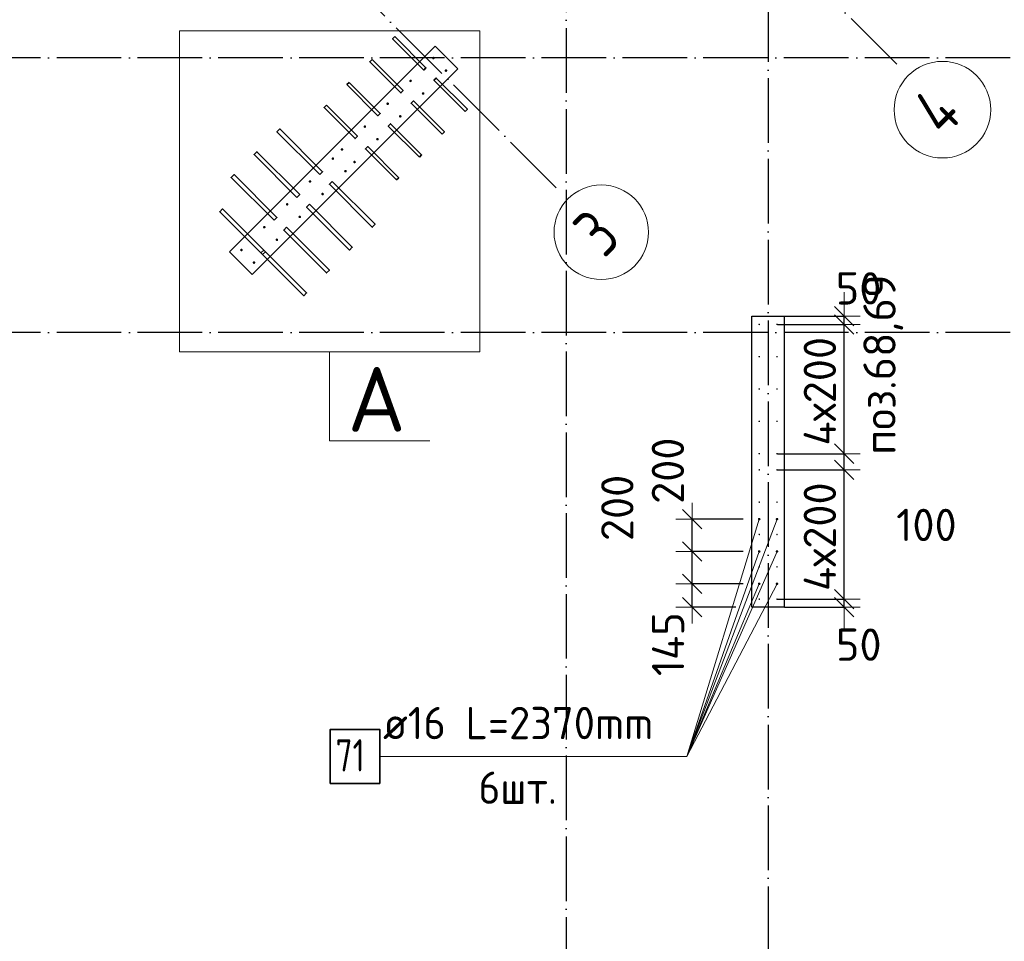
# Model space of a CAD drawing. Header units: millimetres. Extents: x 76517 to 124426, y -73423 to -21861.
# Tile 14 of 114: x 90518 to 96612, y -67067 to -61365. Entities that reach past the tile are written whole.
import ezdxf

# ---------------------------------------------------------------- set-up
doc = ezdxf.new("R2010")
doc.units = ezdxf.units.MM
doc.header["$PDMODE"] = 65
doc.linetypes.add('______11', pattern=[500, 400, -50, 0, -50])
doc.linetypes.add('______5', pattern=[1100, 800, -100, 100, -100])
for name, color, linetype, lineweight in [('Standard', 7, 'Continuous', 25), ('Арм.стержн. Выпуски', 180, 'Continuous', 35), ('Колонна (1)', 7, 'Continuous', 35), ('Размерная линия_ общее_1', 7, 'Continuous', 13)]:
    doc.layers.add(name, color=color, linetype=linetype, lineweight=lineweight)
doc.layers.add('Осевая линия_ общее', color=7, linetype='______5', lineweight=13, true_color=0xa0a0a0)
doc.styles.add('ISOCPEUR', font='ISOCPEUR')
doc.dimstyles.new('DIMSTYLE_10', dxfattribs={"dimtxt": 200, "dimasz": 200, "dimexe": 0, "dimexo": 0, "dimgap": 100, "dimtad": 2, "dimdec": 0, "dimrnd": 5, "dimzin": 12, "dimdsep": 46, "dimtxsty": 'ISOCPEUR', "dimblk1": 'ALL_ML_STRICH', "dimblk2": 'ALL_ML_STRICH', "dimsah": 1, "dimcen": 0, "dimclrd": 7, "dimclre": 256, "dimclrt": 7, "dimadec": 0, "dimazin": 0, "dimtfac": 1, "dimtdec": 0, "dimtix": 1, "dimtmove": 2, "dimatfit": 3, "dimfxl": 0, "dimtvp": 1.2, "dimtzin": 0, "dimlwd": 0, "dimlwe": -3, "dimarcsym": 0})
doc.dimstyles.new('DIMSTYLE_15', dxfattribs={"dimtxt": 200, "dimasz": 200, "dimexe": 0, "dimexo": 0, "dimgap": 100, "dimtad": 0, "dimdec": 0, "dimrnd": 5, "dimzin": 12, "dimdsep": 46, "dimtxsty": 'ISOCPEUR', "dimblk1": 'ALL_ML_STRICH', "dimblk2": 'ALL_ML_STRICH', "dimsah": 1, "dimcen": 0, "dimclrd": 7, "dimclre": 256, "dimclrt": 7, "dimadec": 0, "dimazin": 0, "dimtfac": 1, "dimtdec": 0, "dimtix": 1, "dimtmove": 2, "dimatfit": 3, "dimfxl": 0, "dimtvp": 1.2, "dimtzin": 0, "dimlwd": 0, "dimlwe": -3, "dimarcsym": 0})
doc.dimstyles.new('DIMSTYLE_16', dxfattribs={"dimtxt": 200, "dimasz": 200, "dimexe": 0, "dimexo": 0, "dimgap": 100, "dimtad": 2, "dimdec": 0, "dimrnd": 5, "dimzin": 12, "dimdsep": 46, "dimtxsty": 'ISOCPEUR', "dimblk1": 'ALL_ML_STRICH', "dimblk2": 'ALL_ML_STRICH', "dimsah": 1, "dimcen": 0, "dimclrd": 7, "dimclre": 256, "dimclrt": 7, "dimadec": 0, "dimazin": 0, "dimtfac": 1, "dimtdec": 0, "dimtix": 1, "dimtmove": 2, "dimatfit": 3, "dimfxl": 0, "dimtzin": 0, "dimlwd": 0, "dimlwe": -3, "dimarcsym": 0})

# ---------------------------------------------------------------- blocks, each defined once
blk = doc.blocks.new('ALL_ML_STRICH')
at = {"color": 0, "linetype": 'ByBlock', "lineweight": -2}
for p, q in [((0, -0.5), (0, 0.5)), ((-1, 0), (0.5, 0)), ((-0.3, -0.3), (0.3, 0.3))]:
    blk.add_line(p, q, dxfattribs=at)
blk = doc.blocks.new('*D80')
at = {"layer": 'DEFPOINTS', "color": 7, "linetype": 'Continuous', "lineweight": 13, "transparency": 33554687}
for p in [(95095, -64855), (94679.7, -65000), (95050, -65000)]:
    blk.add_point(p, dxfattribs=at)
at = {"layer": 'Размерная линия_ общее_1', "color": 253, "linetype": 'Continuous', "lineweight": -2, "true_color": 0xa0a0a0, "transparency": 33554687}
for p, q in [((94995, -64855), (94679.7, -64855)), ((94950, -65000), (94679.7, -65000))]:
    blk.add_line(p, q, dxfattribs=at)
at = {"layer": 'Размерная линия_ общее_1', "color": 7, "linetype": 'Continuous', "lineweight": -2, "transparency": 33554687}
blk.add_line((94679.7, -65000), (94679.7, -64855), dxfattribs=at)
at = {"layer": 'Размерная линия_ общее_1', "color": 7, "linetype": 'Continuous', "lineweight": 13, "transparency": 33554687, "xscale": 200, "yscale": 200, "zscale": 200}
for p, rotation in [((94679.7, -64855), 90), ((94679.7, -65000), 270)]:
    blk.add_blockref('ALL_ML_STRICH', p, dxfattribs=dict(at, rotation=rotation))
at = {"layer": 'Размерная линия_ общее_1', "color": 7, "linetype": 'Continuous', "lineweight": 13, "transparency": 33554687, "insert": (94530.8, -65228.7), "char_height": 200, "width": 600, "attachment_point": 5, "rotation": 90, "style": 'ISOCPEUR'}
blk.add_mtext('\\A1;{145}', dxfattribs=at)
blk = doc.blocks.new('*D81')
at = {"layer": 'DEFPOINTS', "color": 7, "linetype": 'Continuous', "lineweight": 13, "transparency": 33554687}
for p in [(95095, -64655), (94679.7, -64855), (95095, -64855)]:
    blk.add_point(p, dxfattribs=at)
at = {"layer": 'Размерная линия_ общее_1', "color": 253, "linetype": 'Continuous', "lineweight": -2, "true_color": 0xa0a0a0, "transparency": 33554687}
for p, q in [((94995, -64655), (94679.7, -64655)), ((94995, -64855), (94679.7, -64855))]:
    blk.add_line(p, q, dxfattribs=at)
at = {"layer": 'Размерная линия_ общее_1', "color": 7, "linetype": 'Continuous', "lineweight": -2, "transparency": 33554687}
blk.add_line((94679.7, -64855), (94679.7, -64655), dxfattribs=at)
at = {"layer": 'Размерная линия_ общее_1', "color": 7, "linetype": 'Continuous', "lineweight": 13, "transparency": 33554687, "xscale": 200, "yscale": 200, "zscale": 200}
for p, rotation in [((94679.7, -64655), 90), ((94679.7, -64855), 270)]:
    blk.add_blockref('ALL_ML_STRICH', p, dxfattribs=dict(at, rotation=rotation))
at = {"layer": 'Размерная линия_ общее_1', "color": 7, "linetype": 'Continuous', "lineweight": 13, "transparency": 33554687, "insert": (94216.7, -64385.7), "char_height": 200, "width": 600, "attachment_point": 5, "rotation": 90, "style": 'ISOCPEUR'}
blk.add_mtext('\\A1;{200}', dxfattribs=at)
blk = doc.blocks.new('*D82')
at = {"layer": 'DEFPOINTS', "color": 7, "linetype": 'Continuous', "lineweight": 13, "transparency": 33554687}
for p in [(95095, -64455), (94679.7, -64655), (95095, -64655)]:
    blk.add_point(p, dxfattribs=at)
at = {"layer": 'Размерная линия_ общее_1', "color": 253, "linetype": 'Continuous', "lineweight": -2, "true_color": 0xa0a0a0, "transparency": 33554687}
for p, q in [((94995, -64455), (94679.7, -64455)), ((94995, -64655), (94679.7, -64655))]:
    blk.add_line(p, q, dxfattribs=at)
at = {"layer": 'Размерная линия_ общее_1', "color": 7, "linetype": 'Continuous', "lineweight": -2, "transparency": 33554687}
blk.add_line((94679.7, -64655), (94679.7, -64455), dxfattribs=at)
at = {"layer": 'Размерная линия_ общее_1', "color": 7, "linetype": 'Continuous', "lineweight": 13, "transparency": 33554687, "xscale": 200, "yscale": 200, "zscale": 200}
for p, rotation in [((94679.7, -64455), 90), ((94679.7, -64655), 270)]:
    blk.add_blockref('ALL_ML_STRICH', p, dxfattribs=dict(at, rotation=rotation))
at = {"layer": 'Размерная линия_ общее_1', "color": 7, "linetype": 'Continuous', "lineweight": 13, "transparency": 33554687, "insert": (94529.6, -64155.4), "char_height": 200, "width": 600, "attachment_point": 5, "rotation": 90, "style": 'ISOCPEUR'}
blk.add_mtext('\\A1;{200}', dxfattribs=at)
blk = doc.blocks.new('СЛОЖНЫЙ_ОБЪЕКТ_0')
at = {"layer": 'Осевая линия_ общее', "color": 253, "linetype": '______11', "lineweight": -3, "true_color": 0xa0a0a0, "transparency": 33554687}
for p, q in [((95945.9, -61640.9), (87899, -53594.1)), ((93838.7, -62404.6), (86639.2, -55205.1))]:
    blk.add_line(p, q, dxfattribs=at)
at = {"layer": 'Осевая линия_ общее', "color": 7, "linetype": 'Continuous', "lineweight": 13, "transparency": 33554687}
for centre, radius in [((96228.4, -61921.7), 298.8), ((94117.6, -62680), 292.4)]:
    blk.add_circle(centre, radius, dxfattribs=at)
at = {"layer": 'Осевая линия_ общее', "color": 7, "linetype": 'Continuous', "lineweight": 13, "transparency": 33554687, "char_height": 300, "attachment_point": 7, "rotation": 45, "style": 'ISOCPEUR'}
for s, insert, width in [('\\W0.80;4', (96235.8, -62098.8), 359.833), ('\\W0.78;3', (94135.6, -62846.6), 326.407)]:
    blk.add_mtext(s, dxfattribs=dict(at, insert=insert, width=width))
blk = doc.blocks.new('*D451')
at = {"layer": 'DEFPOINTS', "color": 7, "linetype": 'Continuous', "lineweight": 13, "transparency": 33554687}
for p in [(95107.1, -64950), (95152.1, -65000), (95620, -65000)]:
    blk.add_point(p, dxfattribs=at)
at = {"layer": 'Размерная линия_ общее_1', "color": 253, "linetype": 'Continuous', "lineweight": -2, "true_color": 0xa0a0a0, "transparency": 33554687}
for p, q in [((95207.1, -64950), (95620, -64950)), ((95252.1, -65000), (95620, -65000))]:
    blk.add_line(p, q, dxfattribs=at)
at = {"layer": 'Размерная линия_ общее_1', "color": 7, "linetype": 'Continuous', "lineweight": -2, "transparency": 33554687}
blk.add_line((95620, -65000), (95620, -64950), dxfattribs=at)
at = {"layer": 'Размерная линия_ общее_1', "color": 7, "linetype": 'Continuous', "lineweight": 13, "transparency": 33554687, "xscale": 200, "yscale": 200, "zscale": 200}
for p, rotation in [((95620, -65000), 270), ((95620, -64950), 90)]:
    blk.add_blockref('ALL_ML_STRICH', p, dxfattribs=dict(at, rotation=rotation))
at = {"layer": 'Размерная линия_ общее_1', "color": 7, "linetype": 'Continuous', "lineweight": 13, "transparency": 33554687, "insert": (95710.7, -65231.6), "char_height": 200, "width": 400, "attachment_point": 5, "style": 'ISOCPEUR'}
blk.add_mtext('\\A1;{50}', dxfattribs=at)
blk = doc.blocks.new('*D452')
at = {"layer": 'DEFPOINTS', "color": 7, "linetype": 'Continuous', "lineweight": 13, "transparency": 33554687}
for p in [(95107.1, -64150), (95107.1, -64950), (95620, -64950)]:
    blk.add_point(p, dxfattribs=at)
at = {"layer": 'Размерная линия_ общее_1', "color": 253, "linetype": 'Continuous', "lineweight": -2, "true_color": 0xa0a0a0, "transparency": 33554687}
for p, q in [((95207.1, -64150), (95620, -64150)), ((95207.1, -64950), (95620, -64950))]:
    blk.add_line(p, q, dxfattribs=at)
at = {"layer": 'Размерная линия_ общее_1', "color": 7, "linetype": 'Continuous', "lineweight": -2, "transparency": 33554687}
blk.add_line((95620, -64950), (95620, -64150), dxfattribs=at)
at = {"layer": 'Размерная линия_ общее_1', "color": 7, "linetype": 'Continuous', "lineweight": 13, "transparency": 33554687, "xscale": 200, "yscale": 200, "zscale": 200}
for p, rotation in [((95620, -64150), 90), ((95620, -64950), 270)]:
    blk.add_blockref('ALL_ML_STRICH', p, dxfattribs=dict(at, rotation=rotation))
at = {"layer": 'Размерная линия_ общее_1', "color": 7, "linetype": 'Continuous', "lineweight": 13, "transparency": 33554687, "insert": (95370, -64900), "char_height": 200, "width": 10, "attachment_point": 1, "rotation": 90, "line_spacing_factor": 0.60241, "style": 'ISOCPEUR'}
blk.add_mtext('4х200', dxfattribs=at)
blk = doc.blocks.new('*D453')
at = {"layer": 'DEFPOINTS', "color": 7, "linetype": 'Continuous', "lineweight": 13, "transparency": 33554687}
for p in [(95107.1, -64050), (95107.1, -64150), (95620, -64150)]:
    blk.add_point(p, dxfattribs=at)
at = {"layer": 'Размерная линия_ общее_1', "color": 253, "linetype": 'Continuous', "lineweight": -2, "true_color": 0xa0a0a0, "transparency": 33554687}
for p, q in [((95207.1, -64050), (95620, -64050)), ((95207.1, -64150), (95620, -64150))]:
    blk.add_line(p, q, dxfattribs=at)
at = {"layer": 'Размерная линия_ общее_1', "color": 7, "linetype": 'Continuous', "lineweight": -2, "transparency": 33554687}
blk.add_line((95620, -64150), (95620, -64050), dxfattribs=at)
at = {"layer": 'Размерная линия_ общее_1', "color": 7, "linetype": 'Continuous', "lineweight": 13, "transparency": 33554687, "xscale": 200, "yscale": 200, "zscale": 200}
for p, rotation in [((95620, -64150), 270), ((95620, -64050), 90)]:
    blk.add_blockref('ALL_ML_STRICH', p, dxfattribs=dict(at, rotation=rotation))
at = {"layer": 'Размерная линия_ общее_1', "color": 7, "linetype": 'Continuous', "lineweight": 13, "transparency": 33554687, "insert": (96129.6, -64490.8), "char_height": 200, "width": 600, "attachment_point": 5, "style": 'ISOCPEUR'}
blk.add_mtext('\\A1;{100}', dxfattribs=at)
blk = doc.blocks.new('*D454')
at = {"layer": 'DEFPOINTS', "color": 7, "linetype": 'Continuous', "lineweight": 13, "transparency": 33554687}
for p in [(95107.1, -63250), (95107.1, -64050), (95620, -64050)]:
    blk.add_point(p, dxfattribs=at)
at = {"layer": 'Размерная линия_ общее_1', "color": 253, "linetype": 'Continuous', "lineweight": -2, "true_color": 0xa0a0a0, "transparency": 33554687}
for p, q in [((95207.1, -63250), (95620, -63250)), ((95207.1, -64050), (95620, -64050))]:
    blk.add_line(p, q, dxfattribs=at)
at = {"layer": 'Размерная линия_ общее_1', "color": 7, "linetype": 'Continuous', "lineweight": -2, "transparency": 33554687}
blk.add_line((95620, -64050), (95620, -63250), dxfattribs=at)
at = {"layer": 'Размерная линия_ общее_1', "color": 7, "linetype": 'Continuous', "lineweight": 13, "transparency": 33554687, "xscale": 200, "yscale": 200, "zscale": 200}
for p, rotation in [((95620, -63250), 90), ((95620, -64050), 270)]:
    blk.add_blockref('ALL_ML_STRICH', p, dxfattribs=dict(at, rotation=rotation))
at = {"layer": 'Размерная линия_ общее_1', "color": 7, "linetype": 'Continuous', "lineweight": 13, "transparency": 33554687, "insert": (95370, -64000), "char_height": 200, "width": 10, "attachment_point": 1, "rotation": 90, "line_spacing_factor": 0.60241, "style": 'ISOCPEUR'}
blk.add_mtext('4х200', dxfattribs=at)
blk = doc.blocks.new('*D455')
at = {"layer": 'DEFPOINTS', "color": 7, "linetype": 'Continuous', "lineweight": 13, "transparency": 33554687}
for p in [(95152.1, -63200), (95107.1, -63250), (95620, -63250)]:
    blk.add_point(p, dxfattribs=at)
at = {"layer": 'Размерная линия_ общее_1', "color": 253, "linetype": 'Continuous', "lineweight": -2, "true_color": 0xa0a0a0, "transparency": 33554687}
for p, q in [((95252.1, -63200), (95620, -63200)), ((95207.1, -63250), (95620, -63250))]:
    blk.add_line(p, q, dxfattribs=at)
at = {"layer": 'Размерная линия_ общее_1', "color": 7, "linetype": 'Continuous', "lineweight": -2, "transparency": 33554687}
blk.add_line((95620, -63250), (95620, -63200), dxfattribs=at)
at = {"layer": 'Размерная линия_ общее_1', "color": 7, "linetype": 'Continuous', "lineweight": 13, "transparency": 33554687, "xscale": 200, "yscale": 200, "zscale": 200}
for p, rotation in [((95620, -63250), 270), ((95620, -63200), 90)]:
    blk.add_blockref('ALL_ML_STRICH', p, dxfattribs=dict(at, rotation=rotation))
at = {"layer": 'Размерная линия_ общее_1', "color": 7, "linetype": 'Continuous', "lineweight": 13, "transparency": 33554687, "insert": (95709.5, -63027), "char_height": 200, "width": 400, "attachment_point": 5, "style": 'ISOCPEUR'}
blk.add_mtext('\\A1;{50}', dxfattribs=at)

msp = doc.modelspace()

# ---------------------------------------------------------------- hatches: boundary and pattern name
at = {"layer": 'Арм.стержн. Выпуски', "linetype": 'Continuous', "lineweight": 35, "transparency": 33554687}
for color, points in [(41, [(93086.6, -61602.1), (93086, -61599), (93084.2, -61596.4), (93081.6, -61594.7), (93078.6, -61594.1), (93075.5, -61594.7), (93072.9, -61596.4), (93071.2, -61599), (93070.6, -61602.1), (93071.2, -61605.1), (93072.9, -61607.7), (93075.5, -61609.4), (93078.6, -61610.1), (93081.6, -61609.4), (93084.2, -61607.7), (93086, -61605.1)]), (41, [(93164.4, -61679.8), (93163.8, -61676.8), (93162, -61674.2), (93159.4, -61672.4), (93156.4, -61671.8), (93153.3, -61672.4), (93150.7, -61674.2), (93149, -61676.8), (93148.4, -61679.8), (93149, -61682.9), (93150.7, -61685.5), (93153.3, -61687.2), (93156.4, -61687.8), (93159.4, -61687.2), (93162, -61685.5), (93163.8, -61682.9)]), (41, [(92945.2, -61743.5), (92944.6, -61740.4), (92942.8, -61737.8), (92940.2, -61736.1), (92937.2, -61735.5), (92934.1, -61736.1), (92931.5, -61737.8), (92929.8, -61740.4), (92929.2, -61743.5), (92929.8, -61746.5), (92931.5, -61749.1), (92934.1, -61750.9), (92937.2, -61751.5), (92940.2, -61750.9), (92942.8, -61749.1), (92944.6, -61746.5)]), (41, [(93022.9, -61821.3), (93022.3, -61818.2), (93020.6, -61815.6), (93018, -61813.9), (93014.9, -61813.3), (93011.9, -61813.9), (93009.3, -61815.6), (93007.6, -61818.2), (93006.9, -61821.3), (93007.6, -61824.3), (93009.3, -61826.9), (93011.9, -61828.7), (93014.9, -61829.3), (93018, -61828.7), (93020.6, -61826.9), (93022.3, -61824.3)]), (41, [(92803.7, -61884.9), (92803.1, -61881.8), (92801.4, -61879.2), (92798.8, -61877.5), (92795.7, -61876.9), (92792.7, -61877.5), (92790.1, -61879.2), (92788.3, -61881.8), (92787.7, -61884.9), (92788.3, -61888), (92790.1, -61890.6), (92792.7, -61892.3), (92795.7, -61892.9), (92798.8, -61892.3), (92801.4, -61890.6), (92803.1, -61888)]), (41, [(92881.5, -61962.7), (92880.9, -61959.6), (92879.2, -61957), (92876.6, -61955.3), (92873.5, -61954.7), (92870.5, -61955.3), (92867.9, -61957), (92866.1, -61959.6), (92865.5, -61962.7), (92866.1, -61965.7), (92867.9, -61968.3), (92870.5, -61970.1), (92873.5, -61970.7), (92876.6, -61970.1), (92879.2, -61968.3), (92880.9, -61965.7)]), (41, [(92662.3, -62026.3), (92661.7, -62023.3), (92660, -62020.7), (92657.4, -62018.9), (92654.3, -62018.3), (92651.3, -62018.9), (92648.7, -62020.7), (92646.9, -62023.3), (92646.3, -62026.3), (92646.9, -62029.4), (92648.7, -62032), (92651.3, -62033.7), (92654.3, -62034.3), (92657.4, -62033.7), (92660, -62032), (92661.7, -62029.4)]), (41, [(92740.1, -62104.1), (92739.5, -62101), (92737.8, -62098.4), (92735.2, -62096.7), (92732.1, -62096.1), (92729, -62096.7), (92726.4, -62098.4), (92724.7, -62101), (92724.1, -62104.1), (92724.7, -62107.2), (92726.4, -62109.8), (92729, -62111.5), (92732.1, -62112.1), (92735.2, -62111.5), (92737.8, -62109.8), (92739.5, -62107.2)]), (41, [(92520.9, -62167.7), (92520.3, -62164.7), (92518.6, -62162.1), (92516, -62160.4), (92512.9, -62159.7), (92509.8, -62160.4), (92507.2, -62162.1), (92505.5, -62164.7), (92504.9, -62167.7), (92505.5, -62170.8), (92507.2, -62173.4), (92509.8, -62175.1), (92512.9, -62175.7), (92516, -62175.1), (92518.6, -62173.4), (92520.3, -62170.8)]), (41, [(92464.3, -62224.3), (92463.7, -62221.2), (92462, -62218.7), (92459.4, -62216.9), (92456.3, -62216.3), (92453.3, -62216.9), (92450.7, -62218.7), (92448.9, -62221.2), (92448.3, -62224.3), (92448.9, -62227.4), (92450.7, -62230), (92453.3, -62231.7), (92456.3, -62232.3), (92459.4, -62231.7), (92462, -62230), (92463.7, -62227.4)]), (41, [(92598.7, -62245.5), (92598.1, -62242.5), (92596.3, -62239.9), (92593.7, -62238.1), (92590.7, -62237.5), (92587.6, -62238.1), (92585, -62239.9), (92583.3, -62242.5), (92582.7, -62245.5), (92583.3, -62248.6), (92585, -62251.2), (92587.6, -62252.9), (92590.7, -62253.5), (92593.7, -62252.9), (92596.3, -62251.2), (92598.1, -62248.6)]), (41, [(92542.1, -62302.1), (92541.5, -62299), (92539.8, -62296.4), (92537.2, -62294.7), (92534.1, -62294.1), (92531, -62294.7), (92528.5, -62296.4), (92526.7, -62299), (92526.1, -62302.1), (92526.7, -62305.2), (92528.5, -62307.7), (92531, -62309.5), (92534.1, -62310.1), (92537.2, -62309.5), (92539.8, -62307.7), (92541.5, -62305.2)]), (41, [(92322.9, -62365.7), (92322.3, -62362.7), (92320.6, -62360.1), (92318, -62358.3), (92314.9, -62357.7), (92311.8, -62358.3), (92309.3, -62360.1), (92307.5, -62362.7), (92306.9, -62365.7), (92307.5, -62368.8), (92309.3, -62371.4), (92311.8, -62373.1), (92314.9, -62373.7), (92318, -62373.1), (92320.6, -62371.4), (92322.3, -62368.8)]), (41, [(92400.7, -62443.5), (92400.1, -62440.5), (92398.3, -62437.9), (92395.8, -62436.1), (92392.7, -62435.5), (92389.6, -62436.1), (92387, -62437.9), (92385.3, -62440.5), (92384.7, -62443.5), (92385.3, -62446.6), (92387, -62449.2), (92389.6, -62450.9), (92392.7, -62451.5), (92395.8, -62450.9), (92398.3, -62449.2), (92400.1, -62446.6)]), (41, [(92181.5, -62507.2), (92180.9, -62504.1), (92179.1, -62501.5), (92176.5, -62499.8), (92173.5, -62499.2), (92170.4, -62499.8), (92167.8, -62501.5), (92166.1, -62504.1), (92165.5, -62507.2), (92166.1, -62510.2), (92167.8, -62512.8), (92170.4, -62514.5), (92173.5, -62515.2), (92176.5, -62514.5), (92179.1, -62512.8), (92180.9, -62510.2)]), (41, [(92259.3, -62584.9), (92258.7, -62581.9), (92256.9, -62579.3), (92254.3, -62577.5), (92251.3, -62576.9), (92248.2, -62577.5), (92245.6, -62579.3), (92243.9, -62581.9), (92243.3, -62584.9), (92243.9, -62588), (92245.6, -62590.6), (92248.2, -62592.3), (92251.3, -62592.9), (92254.3, -62592.3), (92256.9, -62590.6), (92258.7, -62588)]), (41, [(92040.1, -62648.6), (92039.5, -62645.5), (92037.7, -62642.9), (92035.1, -62641.2), (92032.1, -62640.6), (92029, -62641.2), (92026.4, -62642.9), (92024.7, -62645.5), (92024.1, -62648.6), (92024.7, -62651.6), (92026.4, -62654.2), (92029, -62656), (92032.1, -62656.6), (92035.1, -62656), (92037.7, -62654.2), (92039.5, -62651.6)]), (41, [(92117.8, -62726.4), (92117.2, -62723.3), (92115.5, -62720.7), (92112.9, -62719), (92109.8, -62718.4), (92106.8, -62719), (92104.2, -62720.7), (92102.5, -62723.3), (92101.8, -62726.4), (92102.5, -62729.4), (92104.2, -62732), (92106.8, -62733.7), (92109.8, -62734.4), (92112.9, -62733.7), (92115.5, -62732), (92117.2, -62729.4)]), (41, [(91898.6, -62790), (91898, -62786.9), (91896.3, -62784.3), (91893.7, -62782.6), (91890.6, -62782), (91887.6, -62782.6), (91885, -62784.3), (91883.3, -62786.9), (91882.6, -62790), (91883.3, -62793.1), (91885, -62795.7), (91887.6, -62797.4), (91890.6, -62798), (91893.7, -62797.4), (91896.3, -62795.7), (91898, -62793.1)]), (41, [(91976.4, -62867.8), (91975.8, -62864.7), (91974.1, -62862.1), (91971.5, -62860.4), (91968.4, -62859.8), (91965.4, -62860.4), (91962.8, -62862.1), (91961, -62864.7), (91960.4, -62867.8), (91961, -62870.8), (91962.8, -62873.4), (91965.4, -62875.2), (91968.4, -62875.8), (91971.5, -62875.2), (91974.1, -62873.4), (91975.8, -62870.8)]), (4, [(95100, -63250), (95099.6, -63248.1), (95098.5, -63246.5), (95096.9, -63245.4), (95095, -63245), (95093.1, -63245.4), (95091.5, -63246.5), (95090.4, -63248.1), (95090, -63250), (95090.4, -63251.9), (95091.5, -63253.5), (95093.1, -63254.6), (95095, -63255), (95096.9, -63254.6), (95098.5, -63253.5), (95099.6, -63251.9)]), (4, [(95210, -63250), (95209.6, -63248.1), (95208.5, -63246.5), (95206.9, -63245.4), (95205, -63245), (95203.1, -63245.4), (95201.5, -63246.5), (95200.4, -63248.1), (95200, -63250), (95200.4, -63251.9), (95201.5, -63253.5), (95203.1, -63254.6), (95205, -63255), (95206.9, -63254.6), (95208.5, -63253.5), (95209.6, -63251.9)]), (4, [(95100, -63450), (95099.6, -63448.1), (95098.5, -63446.5), (95096.9, -63445.4), (95095, -63445), (95093.1, -63445.4), (95091.5, -63446.5), (95090.4, -63448.1), (95090, -63450), (95090.4, -63451.9), (95091.5, -63453.5), (95093.1, -63454.6), (95095, -63455), (95096.9, -63454.6), (95098.5, -63453.5), (95099.6, -63451.9)]), (4, [(95210, -63450), (95209.6, -63448.1), (95208.5, -63446.5), (95206.9, -63445.4), (95205, -63445), (95203.1, -63445.4), (95201.5, -63446.5), (95200.4, -63448.1), (95200, -63450), (95200.4, -63451.9), (95201.5, -63453.5), (95203.1, -63454.6), (95205, -63455), (95206.9, -63454.6), (95208.5, -63453.5), (95209.6, -63451.9)]), (4, [(95100, -63650), (95099.6, -63648.1), (95098.5, -63646.5), (95096.9, -63645.4), (95095, -63645), (95093.1, -63645.4), (95091.5, -63646.5), (95090.4, -63648.1), (95090, -63650), (95090.4, -63651.9), (95091.5, -63653.5), (95093.1, -63654.6), (95095, -63655), (95096.9, -63654.6), (95098.5, -63653.5), (95099.6, -63651.9)]), (4, [(95210, -63650), (95209.6, -63648.1), (95208.5, -63646.5), (95206.9, -63645.4), (95205, -63645), (95203.1, -63645.4), (95201.5, -63646.5), (95200.4, -63648.1), (95200, -63650), (95200.4, -63651.9), (95201.5, -63653.5), (95203.1, -63654.6), (95205, -63655), (95206.9, -63654.6), (95208.5, -63653.5), (95209.6, -63651.9)]), (4, [(95100, -63850), (95099.6, -63848.1), (95098.5, -63846.5), (95096.9, -63845.4), (95095, -63845), (95093.1, -63845.4), (95091.5, -63846.5), (95090.4, -63848.1), (95090, -63850), (95090.4, -63851.9), (95091.5, -63853.5), (95093.1, -63854.6), (95095, -63855), (95096.9, -63854.6), (95098.5, -63853.5), (95099.6, -63851.9)]), (4, [(95210, -63850), (95209.6, -63848.1), (95208.5, -63846.5), (95206.9, -63845.4), (95205, -63845), (95203.1, -63845.4), (95201.5, -63846.5), (95200.4, -63848.1), (95200, -63850), (95200.4, -63851.9), (95201.5, -63853.5), (95203.1, -63854.6), (95205, -63855), (95206.9, -63854.6), (95208.5, -63853.5), (95209.6, -63851.9)]), (4, [(95100, -64050), (95099.6, -64048.1), (95098.5, -64046.5), (95096.9, -64045.4), (95095, -64045), (95093.1, -64045.4), (95091.5, -64046.5), (95090.4, -64048.1), (95090, -64050), (95090.4, -64051.9), (95091.5, -64053.5), (95093.1, -64054.6), (95095, -64055), (95096.9, -64054.6), (95098.5, -64053.5), (95099.6, -64051.9)]), (4, [(95210, -64050), (95209.6, -64048.1), (95208.5, -64046.5), (95206.9, -64045.4), (95205, -64045), (95203.1, -64045.4), (95201.5, -64046.5), (95200.4, -64048.1), (95200, -64050), (95200.4, -64051.9), (95201.5, -64053.5), (95203.1, -64054.6), (95205, -64055), (95206.9, -64054.6), (95208.5, -64053.5), (95209.6, -64051.9)]), (4, [(95100, -64150), (95099.6, -64148.1), (95098.5, -64146.5), (95096.9, -64145.4), (95095, -64145), (95093.1, -64145.4), (95091.5, -64146.5), (95090.4, -64148.1), (95090, -64150), (95090.4, -64151.9), (95091.5, -64153.5), (95093.1, -64154.6), (95095, -64155), (95096.9, -64154.6), (95098.5, -64153.5), (95099.6, -64151.9)]), (4, [(95210, -64150), (95209.6, -64148.1), (95208.5, -64146.5), (95206.9, -64145.4), (95205, -64145), (95203.1, -64145.4), (95201.5, -64146.5), (95200.4, -64148.1), (95200, -64150), (95200.4, -64151.9), (95201.5, -64153.5), (95203.1, -64154.6), (95205, -64155), (95206.9, -64154.6), (95208.5, -64153.5), (95209.6, -64151.9)]), (4, [(95100, -64350), (95099.6, -64348.1), (95098.5, -64346.5), (95096.9, -64345.4), (95095, -64345), (95093.1, -64345.4), (95091.5, -64346.5), (95090.4, -64348.1), (95090, -64350), (95090.4, -64351.9), (95091.5, -64353.5), (95093.1, -64354.6), (95095, -64355), (95096.9, -64354.6), (95098.5, -64353.5), (95099.6, -64351.9)]), (4, [(95210, -64350), (95209.6, -64348.1), (95208.5, -64346.5), (95206.9, -64345.4), (95205, -64345), (95203.1, -64345.4), (95201.5, -64346.5), (95200.4, -64348.1), (95200, -64350), (95200.4, -64351.9), (95201.5, -64353.5), (95203.1, -64354.6), (95205, -64355), (95206.9, -64354.6), (95208.5, -64353.5), (95209.6, -64351.9)]), (41, [(95103, -64455), (95102.4, -64451.9), (95100.7, -64449.3), (95098.1, -64447.6), (95095, -64447), (95091.9, -64447.6), (95089.3, -64449.3), (95087.6, -64451.9), (95087, -64455), (95087.6, -64458.1), (95089.3, -64460.7), (95091.9, -64462.4), (95095, -64463), (95098.1, -64462.4), (95100.7, -64460.7), (95102.4, -64458.1)]), (41, [(95213, -64455), (95212.4, -64451.9), (95210.7, -64449.3), (95208.1, -64447.6), (95205, -64447), (95201.9, -64447.6), (95199.3, -64449.3), (95197.6, -64451.9), (95197, -64455), (95197.6, -64458.1), (95199.3, -64460.7), (95201.9, -64462.4), (95205, -64463), (95208.1, -64462.4), (95210.7, -64460.7), (95212.4, -64458.1)]), (4, [(95100, -64550), (95099.6, -64548.1), (95098.5, -64546.5), (95096.9, -64545.4), (95095, -64545), (95093.1, -64545.4), (95091.5, -64546.5), (95090.4, -64548.1), (95090, -64550), (95090.4, -64551.9), (95091.5, -64553.5), (95093.1, -64554.6), (95095, -64555), (95096.9, -64554.6), (95098.5, -64553.5), (95099.6, -64551.9)]), (4, [(95210, -64550), (95209.6, -64548.1), (95208.5, -64546.5), (95206.9, -64545.4), (95205, -64545), (95203.1, -64545.4), (95201.5, -64546.5), (95200.4, -64548.1), (95200, -64550), (95200.4, -64551.9), (95201.5, -64553.5), (95203.1, -64554.6), (95205, -64555), (95206.9, -64554.6), (95208.5, -64553.5), (95209.6, -64551.9)]), (41, [(95103, -64655), (95102.4, -64651.9), (95100.7, -64649.3), (95098.1, -64647.6), (95095, -64647), (95091.9, -64647.6), (95089.3, -64649.3), (95087.6, -64651.9), (95087, -64655), (95087.6, -64658.1), (95089.3, -64660.7), (95091.9, -64662.4), (95095, -64663), (95098.1, -64662.4), (95100.7, -64660.7), (95102.4, -64658.1)]), (41, [(95213, -64655), (95212.4, -64651.9), (95210.7, -64649.3), (95208.1, -64647.6), (95205, -64647), (95201.9, -64647.6), (95199.3, -64649.3), (95197.6, -64651.9), (95197, -64655), (95197.6, -64658.1), (95199.3, -64660.7), (95201.9, -64662.4), (95205, -64663), (95208.1, -64662.4), (95210.7, -64660.7), (95212.4, -64658.1)]), (4, [(95100, -64750), (95099.6, -64748.1), (95098.5, -64746.5), (95096.9, -64745.4), (95095, -64745), (95093.1, -64745.4), (95091.5, -64746.5), (95090.4, -64748.1), (95090, -64750), (95090.4, -64751.9), (95091.5, -64753.5), (95093.1, -64754.6), (95095, -64755), (95096.9, -64754.6), (95098.5, -64753.5), (95099.6, -64751.9)]), (4, [(95210, -64750), (95209.6, -64748.1), (95208.5, -64746.5), (95206.9, -64745.4), (95205, -64745), (95203.1, -64745.4), (95201.5, -64746.5), (95200.4, -64748.1), (95200, -64750), (95200.4, -64751.9), (95201.5, -64753.5), (95203.1, -64754.6), (95205, -64755), (95206.9, -64754.6), (95208.5, -64753.5), (95209.6, -64751.9)]), (41, [(95103, -64855), (95102.4, -64851.9), (95100.7, -64849.3), (95098.1, -64847.6), (95095, -64847), (95091.9, -64847.6), (95089.3, -64849.3), (95087.6, -64851.9), (95087, -64855), (95087.6, -64858.1), (95089.3, -64860.7), (95091.9, -64862.4), (95095, -64863), (95098.1, -64862.4), (95100.7, -64860.7), (95102.4, -64858.1)]), (41, [(95213, -64855), (95212.4, -64851.9), (95210.7, -64849.3), (95208.1, -64847.6), (95205, -64847), (95201.9, -64847.6), (95199.3, -64849.3), (95197.6, -64851.9), (95197, -64855), (95197.6, -64858.1), (95199.3, -64860.7), (95201.9, -64862.4), (95205, -64863), (95208.1, -64862.4), (95210.7, -64860.7), (95212.4, -64858.1)]), (4, [(95100, -64950), (95099.6, -64948.1), (95098.5, -64946.5), (95096.9, -64945.4), (95095, -64945), (95093.1, -64945.4), (95091.5, -64946.5), (95090.4, -64948.1), (95090, -64950), (95090.4, -64951.9), (95091.5, -64953.5), (95093.1, -64954.6), (95095, -64955), (95096.9, -64954.6), (95098.5, -64953.5), (95099.6, -64951.9)]), (4, [(95210, -64950), (95209.6, -64948.1), (95208.5, -64946.5), (95206.9, -64945.4), (95205, -64945), (95203.1, -64945.4), (95201.5, -64946.5), (95200.4, -64948.1), (95200, -64950), (95200.4, -64951.9), (95201.5, -64953.5), (95203.1, -64954.6), (95205, -64955), (95206.9, -64954.6), (95208.5, -64953.5), (95209.6, -64951.9)])]:
    msp.add_hatch(color=color, dxfattribs=at).paths.add_polyline_path(points)

# ---------------------------------------------------------------- linework, layer by layer
at = {"layer": 'Standard', "color": 7, "linetype": 'Continuous', "lineweight": 13, "transparency": 33554687}
msp.add_lwpolyline([(91506.7, -61434.3), (93365.9, -61434.3), (93365.9, -63420.8), (91506.7, -63420.8), (91506.7, -61434.3)], close=True, dxfattribs=at)
msp.add_lwpolyline([(92436.3, -63420.8), (92436.3, -63970.8), (93056.3, -63970.8)], dxfattribs=at)
at = {"layer": 'Арм.стержн. Выпуски', "color": 7, "linetype": 'Continuous', "lineweight": 13, "transparency": 33554687}
for p, q in [((94646.7, -65923.2), (95205, -64455)), ((94646.7, -65923.2), (95095, -64455)), ((94646.7, -65923.2), (95095, -64655)), ((94646.7, -65923.2), (95205, -64655)), ((94646.7, -65923.2), (95095, -64855)), ((94646.7, -65923.2), (95205, -64855)), ((92746.7, -65923.2), (94646.7, -65923.2))]:
    msp.add_line(p, q, dxfattribs=at)
at = {"layer": 'Арм.стержн. Выпуски', "color": 240, "linetype": 'Continuous', "lineweight": 35, "transparency": 33554687}
for points in [[(92840.3, -61469.8), (93032.6, -61662.2), (93018.5, -61676.3), (92826.1, -61484), (92840.3, -61469.8)], [(92698.9, -61611.2), (92891.2, -61803.6), (92877.1, -61817.7), (92684.7, -61625.4), (92698.9, -61611.2)], [(92557.4, -61752.7), (92749.8, -61945), (92735.6, -61959.1), (92543.3, -61766.8), (92557.4, -61752.7)], [(93274.5, -61932.3), (93082.1, -61739.9), (93096.3, -61725.8), (93288.6, -61918.1), (93274.5, -61932.3)], [(92416, -61894.1), (92608.4, -62086.4), (92594.2, -62100.6), (92401.9, -61908.2), (92416, -61894.1)], [(93133, -62073.7), (92940.7, -61881.4), (92954.8, -61867.2), (93147.2, -62059.6), (93133, -62073.7)], [(92991.6, -62215.1), (92799.3, -62022.8), (92813.4, -62008.6), (93005.8, -62201), (92991.6, -62215.1)], [(92850.2, -62356.5), (92657.9, -62164.2), (92672, -62150.1), (92864.3, -62342.4), (92850.2, -62356.5)]]:
    msp.add_lwpolyline(points, dxfattribs=at)
at = {"layer": 'Арм.стержн. Выпуски', "color": 40, "linetype": 'Continuous', "lineweight": 35, "transparency": 33554687}
for points in [[(92375, -62323.3), (92109.8, -62058.1), (92127.5, -62040.5), (92392.7, -62305.6), (92375, -62323.3)], [(92233.6, -62464.7), (91968.4, -62199.6), (91986.1, -62181.9), (92251.3, -62447), (92233.6, -62464.7)], [(92092.2, -62606.1), (91827, -62341), (91844.7, -62323.3), (92109.8, -62588.5), (92092.2, -62606.1)], [(92452.8, -62365.7), (92718, -62630.9), (92700.3, -62648.6), (92435.1, -62383.4), (92452.8, -62365.7)], [(92311.4, -62507.2), (92576.5, -62772.3), (92558.9, -62790), (92293.7, -62524.8), (92311.4, -62507.2)], [(92021.5, -62818.3), (91756.3, -62553.1), (91774, -62535.4), (92039.1, -62800.6), (92021.5, -62818.3)], [(92170, -62648.6), (92435.1, -62913.7), (92417.4, -62931.4), (92152.3, -62666.3), (92170, -62648.6)], [(92028.5, -62790), (92293.7, -63055.2), (92276, -63072.8), (92010.9, -62807.7), (92028.5, -62790)]]:
    msp.add_lwpolyline(points, dxfattribs=at)
at = {"layer": 'Арм.стержн. Выпуски', "color": 7, "linetype": 'Continuous', "lineweight": 35, "transparency": 33554687}
msp.add_lwpolyline([(92440, -66089.9), (92746.7, -66089.9), (92746.7, -65756.6), (92440, -65756.6), (92440, -66089.9)], dxfattribs=at)
at = {"layer": 'Колонна (1)', "color": 7, "lineweight": 25, "transparency": 33554687}
for p, q in [((91816.4, -62800.6), (93089.2, -61527.8)), ((93089.2, -61527.8), (93230.6, -61669.2)), ((93230.6, -61669.2), (91957.8, -62942)), ((91957.8, -62942), (91816.4, -62800.6)), ((95050, -65000), (95050, -63200)), ((95050, -63200), (95250, -63200)), ((95250, -63200), (95250, -65000)), ((95250, -65000), (95050, -65000))]:
    msp.add_line(p, q, dxfattribs=at)
at = {"layer": 'Колонна (1)', "color": 7, "linetype": 'Continuous', "lineweight": 25, "transparency": 33554687}
for p, q in [((91816.4, -62800.6), (93089.2, -61527.8)), ((93089.2, -61527.8), (93230.6, -61669.2)), ((93230.6, -61669.2), (91957.8, -62942)), ((91957.8, -62942), (91816.4, -62800.6)), ((95050, -65000), (95050, -63200)), ((95050, -63200), (95250, -63200)), ((95250, -63200), (95250, -65000)), ((95250, -65000), (95050, -65000))]:
    msp.add_line(p, q, dxfattribs=at)
at = {"layer": 'Осевая линия_ общее', "color": 253, "linetype": '______11', "lineweight": -3, "true_color": 0xa0a0a0, "transparency": 33554687}
for p, q in [((93900, -23410), (93900, -72827.9)), ((95150, -29220), (95150, -72827.9)), ((105150, -61600), (77142.2, -61600)), ((105150, -63300), (77142.2, -63300))]:
    msp.add_line(p, q, dxfattribs=at)

# ---------------------------------------------------------------- block references
msp.add_blockref('СЛОЖНЫЙ_ОБЪЕКТ_0', (0, 0), dxfattribs=at)

# ---------------------------------------------------------------- texts
at = {"layer": 'Standard', "color": 7, "linetype": 'Continuous', "lineweight": 13, "transparency": 33554687, "insert": (95739.2, -63498.5), "char_height": 200, "width": 1196.491, "attachment_point": 2, "rotation": 90, "style": 'ISOCPEUR'}
msp.add_mtext('\\A1;{\\fISOCPEUR|i0|b0;\\H200.000000;\\W1.000000;\\C7;поз.68,69}\\P', dxfattribs=at)
at = {"layer": 'Standard', "color": 7, "linetype": 'Continuous', "lineweight": 13, "transparency": 33554687, "insert": (92727.4, -63513.7), "char_height": 400, "width": 523.636, "attachment_point": 2, "style": 'ISOCPEUR'}
msp.add_mtext('\\A1;{\\fISOCPEUR|i0|b0;\\H400.000000;\\W1.000000;\\C7;А}\\P', dxfattribs=at)
at = {"layer": 'Арм.стержн. Выпуски', "color": 7, "linetype": 'Continuous', "lineweight": 25, "transparency": 33554687, "char_height": 200, "attachment_point": 7, "style": 'ISOCPEUR'}
for s, insert, width in [('\\W0.96;ø16 L=2370mm ', (92766.7, -65816.6), 1955.018), ('\\W0.75;71', (92473.3, -66016.6), 314.854), ('\\W0.94;6шт. ', (93356.7, -66216.6), 774.191)]:
    msp.add_mtext(s, dxfattribs=dict(at, insert=insert, width=width))

# ---------------------------------------------------------------- dimensions: what is measured, and where the dimension line sits
at = {"layer": 'Размерная линия_ общее_1', "color": 7, "linetype": 'Continuous', "lineweight": 13, "transparency": 33554687}
for base, p1, p2, dimstyle, picture, middle in [((95620, -63200), (95207.1, -63250), (95252.1, -63200), 'DIMSTYLE_10', '*D455', (95709.5, -63027)), ((94679.7, -64455), (94995, -64655), (94995, -64455), 'DIMSTYLE_10', '*D82', (94529.6, -64155.4)), ((95620, -64050), (95207.1, -64150), (95207.1, -64050), 'DIMSTYLE_15', '*D453', (96129.6, -64490.8)), ((94679.7, -64655), (94995, -64855), (94995, -64655), 'DIMSTYLE_10', '*D81', (94216.7, -64385.7)), ((94679.7, -64855), (94950, -65000), (94995, -64855), 'DIMSTYLE_10', '*D80', (94530.8, -65228.7)), ((95620, -64950), (95252.1, -65000), (95207.1, -64950), 'DIMSTYLE_10', '*D451', (95710.7, -65231.6))]:
    dim = msp.add_linear_dim(base=base, p1=p1, p2=p2, angle=90, dimstyle=dimstyle, override={"dimpost": '<>', "dimclrd": 7, "dimclre": 253, "dimclrt": 7, "dimlwd": 0, "dimlwe": 65533}, dxfattribs=at)
    dim.commit()
    dim.dimension.update_dxf_attribs({"geometry": picture, "text_midpoint": middle, "dimtype": 160})
for base, p1, p2, picture, middle in [((95620, -63250), (95207.1, -64050), (95207.1, -63250), '*D454', (95620, -63550)), ((95620, -64150), (95207.1, -64950), (95207.1, -64150), '*D452', (95620, -64450))]:
    dim = msp.add_linear_dim(base=base, p1=p1, p2=p2, angle=90, text='4х200', dimstyle='DIMSTYLE_16', override={"dimpost": '<>', "dimclrd": 7, "dimclre": 253, "dimclrt": 7, "dimlwd": 0, "dimlwe": 65533}, dxfattribs=at)
    dim.commit()
    dim.dimension.update_dxf_attribs({"geometry": picture, "text_midpoint": middle, "dimtype": 160})

doc.saveas('drawing.dxf')
